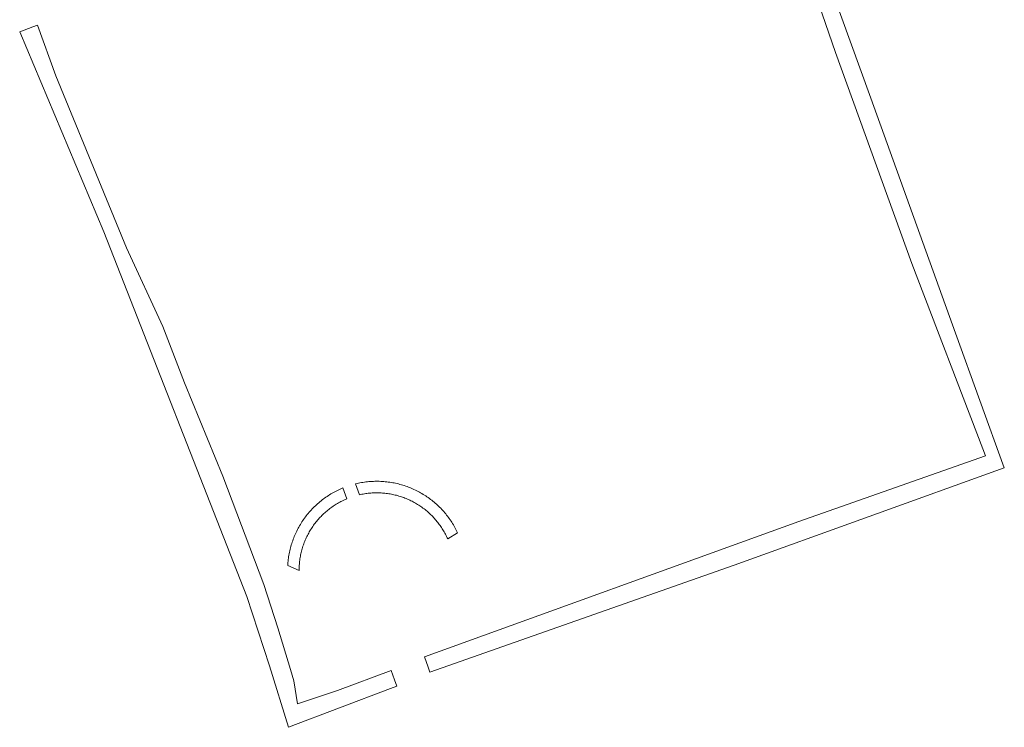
# Model space of a CAD drawing. Extents: x 211930 to 222589, y 569015 to 577578.
# Tile 24 of 95: x 212905 to 212990, y 573457 to 573518. Entities that reach past the tile are written whole.
import ezdxf

# ---------------------------------------------------------------- set-up
doc = ezdxf.new("R2010")
doc.units = 0
doc.layers.add('016 Alles planjaar 2023', color=72, linetype='Continuous', lineweight=20, true_color=0x1e90ff)

msp = doc.modelspace()

# ---------------------------------------------------------------- hatches: boundary and pattern name
at = {"layer": '016 Alles planjaar 2023', "true_color": 0x1e90ff}
h = msp.add_hatch(dxfattribs=at)
h.set_pattern_fill('DQ_CLEAR', color=72, style=0)
h.set_pattern_definition([])
h.paths.add_polyline_path([(212961.786, 573555.313), (212962.803, 573552.372), (212963.706, 573549.767), (212965.878, 573543.507), (212968.082, 573537.11), (212975.55, 573515.44), (212982.18, 573497.14), (212988.334, 573481.06), (212988.569, 573480.447), (212972.354, 573474.746), (212939.872, 573463.002), (212940.186, 573462.106), (212940.334, 573461.684), (212966.762, 573470.954), (212990.196, 573479.416), (212985.972, 573491.096), (212978.602, 573511.474), (212971.788, 573530.316), (212968.549, 573539.999), (212960.266, 573564.764), (212957.152, 573572.878), (212956.677, 573573.591), (212956.254, 573573.441), (212955.439, 573573.152), (212961.786, 573555.313)])
h = msp.add_hatch(dxfattribs=at)
h.set_pattern_fill('DQ_CLEAR', color=72, style=0)
h.set_pattern_definition([])
h.paths.add_polyline_path([(212936.911, 573460.246), (212937.474, 573460.455), (212937.265, 573461.018), (212936.968, 573461.817), (212932.306, 573460.086), (212928.85, 573458.919), (212928.528, 573460.914), (212928.225, 573461.917), (212927.141, 573465.51), (212925.917, 573469.286), (212922.351, 573478.678), (212919.027, 573486.773), (212917.145, 573491.676), (212913.992, 573498.484), (212907.858, 573513.401), (212906.269, 573517.797), (212905.884, 573517.658), (212904.732, 573517.241), (212912.042, 573499.882), (212924.442, 573468.249), (212926.424, 573462.227), (212928.067, 573456.893), (212936.911, 573460.246)])
h = msp.add_hatch(dxfattribs=at)
h.set_pattern_fill('DQ_CLEAR', color=72, style=0)
h.set_pattern_definition([])
h.paths.add_polyline_path([(212942.742, 573473.77), (212942.686, 573473.887), (212942.628, 573474.003), (212942.569, 573474.118), (212942.507, 573474.232), (212942.443, 573474.345), (212942.378, 573474.457), (212942.311, 573474.568), (212942.241, 573474.678), (212942.17, 573474.786), (212942.098, 573474.894), (212942.023, 573475), (212941.947, 573475.105), (212941.868, 573475.208), (212941.789, 573475.31), (212941.707, 573475.411), (212941.624, 573475.511), (212941.539, 573475.609), (212941.453, 573475.705), (212941.364, 573475.801), (212941.275, 573475.894), (212941.184, 573475.986), (212941.091, 573476.077), (212940.997, 573476.166), (212940.901, 573476.254), (212940.804, 573476.34), (212940.705, 573476.424), (212940.605, 573476.506), (212940.504, 573476.587), (212940.401, 573476.666), (212940.297, 573476.744), (212940.191, 573476.819), (212940.085, 573476.893), (212939.977, 573476.965), (212939.868, 573477.036), (212939.758, 573477.104), (212939.647, 573477.171), (212939.534, 573477.235), (212939.421, 573477.298), (212939.306, 573477.359), (212939.191, 573477.418), (212939.074, 573477.475), (212938.957, 573477.53), (212938.839, 573477.584), (212938.72, 573477.635), (212938.599, 573477.684), (212938.479, 573477.731), (212938.357, 573477.776), (212938.235, 573477.819), (212938.112, 573477.86), (212937.988, 573477.899), (212937.864, 573477.936), (212937.739, 573477.971), (212937.613, 573478.003), (212937.487, 573478.034), (212937.361, 573478.062), (212937.234, 573478.089), (212937.106, 573478.113), (212936.978, 573478.135), (212936.85, 573478.155), (212936.722, 573478.173), (212936.593, 573478.188), (212936.464, 573478.202), (212936.335, 573478.213), (212936.205, 573478.222), (212936.076, 573478.229), (212935.946, 573478.234), (212935.817, 573478.236), (212935.687, 573478.237), (212935.557, 573478.235), (212935.428, 573478.231), (212935.298, 573478.225), (212935.169, 573478.217), (212935.039, 573478.206), (212934.91, 573478.194), (212934.782, 573478.179), (212934.653, 573478.162), (212934.525, 573478.143), (212934.397, 573478.122), (212934.269, 573478.099), (212934.142, 573478.073), (212934.015, 573478.046), (212933.889, 573478.016), (212934.216, 573477.066), (212934.325, 573477.09), (212934.435, 573477.112), (212934.545, 573477.133), (212934.655, 573477.152), (212934.766, 573477.168), (212934.877, 573477.184), (212934.988, 573477.197), (212935.099, 573477.208), (212935.211, 573477.217), (212935.323, 573477.225), (212935.434, 573477.231), (212935.546, 573477.235), (212935.658, 573477.237), (212935.77, 573477.237), (212935.882, 573477.235), (212935.994, 573477.232), (212936.106, 573477.226), (212936.217, 573477.219), (212936.329, 573477.21), (212936.44, 573477.199), (212936.551, 573477.186), (212936.662, 573477.172), (212936.773, 573477.155), (212936.883, 573477.137), (212936.993, 573477.117), (212937.103, 573477.095), (212937.213, 573477.071), (212937.322, 573477.046), (212937.43, 573477.018), (212937.538, 573476.989), (212937.646, 573476.958), (212937.753, 573476.925), (212937.859, 573476.891), (212937.965, 573476.854), (212938.07, 573476.816), (212938.175, 573476.777), (212938.279, 573476.735), (212938.382, 573476.692), (212938.485, 573476.647), (212938.586, 573476.6), (212938.687, 573476.552), (212938.787, 573476.502), (212938.887, 573476.45), (212938.985, 573476.397), (212939.083, 573476.342), (212939.179, 573476.286), (212939.275, 573476.228), (212939.37, 573476.168), (212939.463, 573476.107), (212939.556, 573476.044), (212939.647, 573475.98), (212939.738, 573475.914), (212939.827, 573475.846), (212939.916, 573475.778), (212940.003, 573475.707), (212940.089, 573475.636), (212940.173, 573475.563), (212940.257, 573475.488), (212940.339, 573475.412), (212940.42, 573475.335), (212940.5, 573475.256), (212940.578, 573475.177), (212940.655, 573475.095), (212940.731, 573475.013), (212940.805, 573474.929), (212940.878, 573474.844), (212940.95, 573474.758), (212941.02, 573474.671), (212941.088, 573474.583), (212941.156, 573474.493), (212941.221, 573474.402), (212941.285, 573474.311), (212941.348, 573474.218), (212941.409, 573474.124), (212941.468, 573474.029), (212941.526, 573473.933), (212941.583, 573473.837), (212941.637, 573473.739), (212941.69, 573473.641), (212941.742, 573473.541), (212941.792, 573473.441), (212941.84, 573473.34), (212941.886, 573473.238), (212942.742, 573473.77)])
h = msp.add_hatch(dxfattribs=at)
h.set_pattern_fill('DQ_CLEAR', color=72, style=0)
h.set_pattern_definition([])
h.paths.add_polyline_path([(212928.981, 573470.493), (212928.982, 573470.606), (212928.985, 573470.719), (212928.989, 573470.832), (212928.996, 573470.945), (212929.005, 573471.058), (212929.015, 573471.171), (212929.027, 573471.283), (212929.041, 573471.395), (212929.058, 573471.507), (212929.075, 573471.619), (212929.095, 573471.73), (212929.117, 573471.841), (212929.14, 573471.952), (212929.166, 573472.062), (212929.193, 573472.172), (212929.222, 573472.281), (212929.253, 573472.39), (212929.286, 573472.498), (212929.32, 573472.606), (212929.357, 573472.713), (212929.395, 573472.82), (212929.435, 573472.925), (212929.476, 573473.031), (212929.52, 573473.135), (212929.565, 573473.239), (212929.612, 573473.342), (212929.66, 573473.444), (212929.711, 573473.545), (212929.763, 573473.646), (212929.817, 573473.745), (212929.872, 573473.844), (212929.929, 573473.941), (212929.988, 573474.038), (212930.048, 573474.134), (212930.11, 573474.229), (212930.173, 573474.322), (212930.238, 573474.415), (212930.305, 573474.506), (212930.373, 573474.597), (212930.442, 573474.686), (212930.513, 573474.774), (212930.586, 573474.861), (212930.66, 573474.946), (212930.735, 573475.03), (212930.812, 573475.113), (212930.89, 573475.195), (212930.97, 573475.276), (212931.051, 573475.355), (212931.133, 573475.432), (212931.216, 573475.509), (212931.301, 573475.584), (212931.387, 573475.657), (212931.474, 573475.729), (212931.563, 573475.8), (212931.652, 573475.869), (212931.743, 573475.936), (212931.835, 573476.002), (212931.928, 573476.067), (212932.022, 573476.13), (212932.117, 573476.191), (212932.213, 573476.251), (212932.31, 573476.309), (212932.408, 573476.365), (212932.507, 573476.42), (212932.607, 573476.473), (212932.708, 573476.524), (212932.809, 573476.574), (212932.912, 573476.622), (212933.015, 573476.668), (212933.119, 573476.713), (212932.793, 573477.66), (212932.673, 573477.61), (212932.553, 573477.557), (212932.435, 573477.503), (212932.317, 573477.447), (212932.201, 573477.388), (212932.085, 573477.328), (212931.971, 573477.266), (212931.857, 573477.202), (212931.745, 573477.136), (212931.634, 573477.068), (212931.524, 573476.998), (212931.415, 573476.927), (212931.307, 573476.853), (212931.201, 573476.778), (212931.095, 573476.701), (212930.992, 573476.622), (212930.889, 573476.542), (212930.788, 573476.459), (212930.688, 573476.376), (212930.59, 573476.29), (212930.493, 573476.203), (212930.398, 573476.114), (212930.304, 573476.024), (212930.212, 573475.932), (212930.121, 573475.838), (212930.032, 573475.743), (212929.944, 573475.646), (212929.858, 573475.548), (212929.774, 573475.449), (212929.691, 573475.348), (212929.611, 573475.246), (212929.531, 573475.142), (212929.454, 573475.037), (212929.379, 573474.931), (212929.305, 573474.824), (212929.233, 573474.715), (212929.163, 573474.605), (212929.094, 573474.494), (212929.028, 573474.382), (212928.963, 573474.269), (212928.901, 573474.155), (212928.84, 573474.039), (212928.782, 573473.923), (212928.725, 573473.806), (212928.67, 573473.687), (212928.617, 573473.568), (212928.567, 573473.448), (212928.518, 573473.327), (212928.471, 573473.205), (212928.427, 573473.083), (212928.384, 573472.96), (212928.344, 573472.836), (212928.305, 573472.711), (212928.269, 573472.586), (212928.235, 573472.46), (212928.203, 573472.334), (212928.173, 573472.207), (212928.145, 573472.08), (212928.12, 573471.952), (212928.096, 573471.824), (212928.075, 573471.695), (212928.056, 573471.566), (212928.039, 573471.437), (212928.024, 573471.308), (212928.012, 573471.178), (212928.001, 573471.048), (212927.993, 573470.918), (212928.981, 573470.493)])

# ---------------------------------------------------------------- linework, layer by layer
at = {"layer": '016 Alles planjaar 2023', "color": 14, "true_color": 0x004000}
msp.add_lwpolyline([(212968.082, 573537.11), (212975.55, 573515.44), (212982.18, 573497.14), (212988.334, 573481.06), (212988.569, 573480.447), (212972.354, 573474.746), (212939.872, 573463.002), (212940.186, 573462.106), (212940.334, 573461.684), (212966.762, 573470.954), (212990.196, 573479.416), (212985.972, 573491.096), (212978.602, 573511.474), (212971.788, 573530.316)], dxfattribs=at)
for points in [[(212936.911, 573460.246), (212937.474, 573460.455), (212937.265, 573461.018), (212936.968, 573461.817), (212932.306, 573460.086), (212928.85, 573458.919), (212928.528, 573460.914), (212928.225, 573461.917), (212927.141, 573465.51), (212925.917, 573469.286), (212922.351, 573478.678), (212919.027, 573486.773), (212917.145, 573491.676), (212913.992, 573498.484), (212907.858, 573513.401), (212906.269, 573517.797), (212905.884, 573517.658), (212904.732, 573517.241), (212912.042, 573499.882), (212924.442, 573468.249), (212926.424, 573462.227), (212928.067, 573456.893), (212936.911, 573460.246)], [(212942.742, 573473.77), (212942.686, 573473.887), (212942.628, 573474.003), (212942.569, 573474.118), (212942.507, 573474.232), (212942.443, 573474.345), (212942.378, 573474.457), (212942.311, 573474.568), (212942.241, 573474.678), (212942.17, 573474.786), (212942.098, 573474.894), (212942.023, 573475), (212941.947, 573475.105), (212941.868, 573475.208), (212941.789, 573475.31), (212941.707, 573475.411), (212941.624, 573475.511), (212941.539, 573475.609), (212941.453, 573475.705), (212941.364, 573475.801), (212941.275, 573475.894), (212941.184, 573475.986), (212941.091, 573476.077), (212940.997, 573476.166), (212940.901, 573476.254), (212940.804, 573476.34), (212940.705, 573476.424), (212940.605, 573476.506), (212940.504, 573476.587), (212940.401, 573476.666), (212940.297, 573476.744), (212940.191, 573476.819), (212940.085, 573476.893), (212939.977, 573476.965), (212939.868, 573477.036), (212939.758, 573477.104), (212939.647, 573477.171), (212939.534, 573477.235), (212939.421, 573477.298), (212939.306, 573477.359), (212939.191, 573477.418), (212939.074, 573477.475), (212938.957, 573477.53), (212938.839, 573477.584), (212938.72, 573477.635), (212938.599, 573477.684), (212938.479, 573477.731), (212938.357, 573477.776), (212938.235, 573477.819), (212938.112, 573477.86), (212937.988, 573477.899), (212937.864, 573477.936), (212937.739, 573477.971), (212937.613, 573478.003), (212937.487, 573478.034), (212937.361, 573478.062), (212937.234, 573478.089), (212937.106, 573478.113), (212936.978, 573478.135), (212936.85, 573478.155), (212936.722, 573478.173), (212936.593, 573478.188), (212936.464, 573478.202), (212936.335, 573478.213), (212936.205, 573478.222), (212936.076, 573478.229), (212935.946, 573478.234), (212935.817, 573478.236), (212935.687, 573478.237), (212935.557, 573478.235), (212935.428, 573478.231), (212935.298, 573478.225), (212935.169, 573478.217), (212935.039, 573478.206), (212934.91, 573478.194), (212934.782, 573478.179), (212934.653, 573478.162), (212934.525, 573478.143), (212934.397, 573478.122), (212934.269, 573478.099), (212934.142, 573478.073), (212934.015, 573478.046), (212933.889, 573478.016), (212934.216, 573477.066), (212934.325, 573477.09), (212934.435, 573477.112), (212934.545, 573477.133), (212934.655, 573477.152), (212934.766, 573477.168), (212934.877, 573477.184), (212934.988, 573477.197), (212935.099, 573477.208), (212935.211, 573477.217), (212935.323, 573477.225), (212935.434, 573477.231), (212935.546, 573477.235), (212935.658, 573477.237), (212935.77, 573477.237), (212935.882, 573477.235), (212935.994, 573477.232), (212936.106, 573477.226), (212936.217, 573477.219), (212936.329, 573477.21), (212936.44, 573477.199), (212936.551, 573477.186), (212936.662, 573477.172), (212936.773, 573477.155), (212936.883, 573477.137), (212936.993, 573477.117), (212937.103, 573477.095), (212937.213, 573477.071), (212937.322, 573477.046), (212937.43, 573477.018), (212937.538, 573476.989), (212937.646, 573476.958), (212937.753, 573476.925), (212937.859, 573476.891), (212937.965, 573476.854), (212938.07, 573476.816), (212938.175, 573476.777), (212938.279, 573476.735), (212938.382, 573476.692), (212938.485, 573476.647), (212938.586, 573476.6), (212938.687, 573476.552), (212938.787, 573476.502), (212938.887, 573476.45), (212938.985, 573476.397), (212939.083, 573476.342), (212939.179, 573476.286), (212939.275, 573476.228), (212939.37, 573476.168), (212939.463, 573476.107), (212939.556, 573476.044), (212939.647, 573475.98), (212939.738, 573475.914), (212939.827, 573475.846), (212939.916, 573475.778), (212940.003, 573475.707), (212940.089, 573475.636), (212940.173, 573475.563), (212940.257, 573475.488), (212940.339, 573475.412), (212940.42, 573475.335), (212940.5, 573475.256), (212940.578, 573475.177), (212940.655, 573475.095), (212940.731, 573475.013), (212940.805, 573474.929), (212940.878, 573474.844), (212940.95, 573474.758), (212941.02, 573474.671), (212941.088, 573474.583), (212941.156, 573474.493), (212941.221, 573474.402), (212941.285, 573474.311), (212941.348, 573474.218), (212941.409, 573474.124), (212941.468, 573474.029), (212941.526, 573473.933), (212941.583, 573473.837), (212941.637, 573473.739), (212941.69, 573473.641), (212941.742, 573473.541), (212941.792, 573473.441), (212941.84, 573473.34), (212941.886, 573473.238), (212942.742, 573473.77)], [(212928.981, 573470.493), (212928.982, 573470.606), (212928.985, 573470.719), (212928.989, 573470.832), (212928.996, 573470.945), (212929.005, 573471.058), (212929.015, 573471.171), (212929.027, 573471.283), (212929.041, 573471.395), (212929.058, 573471.507), (212929.075, 573471.619), (212929.095, 573471.73), (212929.117, 573471.841), (212929.14, 573471.952), (212929.166, 573472.062), (212929.193, 573472.172), (212929.222, 573472.281), (212929.253, 573472.39), (212929.286, 573472.498), (212929.32, 573472.606), (212929.357, 573472.713), (212929.395, 573472.82), (212929.435, 573472.925), (212929.476, 573473.031), (212929.52, 573473.135), (212929.565, 573473.239), (212929.612, 573473.342), (212929.66, 573473.444), (212929.711, 573473.545), (212929.763, 573473.646), (212929.817, 573473.745), (212929.872, 573473.844), (212929.929, 573473.941), (212929.988, 573474.038), (212930.048, 573474.134), (212930.11, 573474.229), (212930.173, 573474.322), (212930.238, 573474.415), (212930.305, 573474.506), (212930.373, 573474.597), (212930.442, 573474.686), (212930.513, 573474.774), (212930.586, 573474.861), (212930.66, 573474.946), (212930.735, 573475.03), (212930.812, 573475.113), (212930.89, 573475.195), (212930.97, 573475.276), (212931.051, 573475.355), (212931.133, 573475.432), (212931.216, 573475.509), (212931.301, 573475.584), (212931.387, 573475.657), (212931.474, 573475.729), (212931.563, 573475.8), (212931.652, 573475.869), (212931.743, 573475.936), (212931.835, 573476.002), (212931.928, 573476.067), (212932.022, 573476.13), (212932.117, 573476.191), (212932.213, 573476.251), (212932.31, 573476.309), (212932.408, 573476.365), (212932.507, 573476.42), (212932.607, 573476.473), (212932.708, 573476.524), (212932.809, 573476.574), (212932.912, 573476.622), (212933.015, 573476.668), (212933.119, 573476.713), (212932.793, 573477.66), (212932.673, 573477.61), (212932.553, 573477.557), (212932.435, 573477.503), (212932.317, 573477.447), (212932.201, 573477.388), (212932.085, 573477.328), (212931.971, 573477.266), (212931.857, 573477.202), (212931.745, 573477.136), (212931.634, 573477.068), (212931.524, 573476.998), (212931.415, 573476.927), (212931.307, 573476.853), (212931.201, 573476.778), (212931.095, 573476.701), (212930.992, 573476.622), (212930.889, 573476.542), (212930.788, 573476.459), (212930.688, 573476.376), (212930.59, 573476.29), (212930.493, 573476.203), (212930.398, 573476.114), (212930.304, 573476.024), (212930.212, 573475.932), (212930.121, 573475.838), (212930.032, 573475.743), (212929.944, 573475.646), (212929.858, 573475.548), (212929.774, 573475.449), (212929.691, 573475.348), (212929.611, 573475.246), (212929.531, 573475.142), (212929.454, 573475.037), (212929.379, 573474.931), (212929.305, 573474.824), (212929.233, 573474.715), (212929.163, 573474.605), (212929.094, 573474.494), (212929.028, 573474.382), (212928.963, 573474.269), (212928.901, 573474.155), (212928.84, 573474.039), (212928.782, 573473.923), (212928.725, 573473.806), (212928.67, 573473.687), (212928.617, 573473.568), (212928.567, 573473.448), (212928.518, 573473.327), (212928.471, 573473.205), (212928.427, 573473.083), (212928.384, 573472.96), (212928.344, 573472.836), (212928.305, 573472.711), (212928.269, 573472.586), (212928.235, 573472.46), (212928.203, 573472.334), (212928.173, 573472.207), (212928.145, 573472.08), (212928.12, 573471.952), (212928.096, 573471.824), (212928.075, 573471.695), (212928.056, 573471.566), (212928.039, 573471.437), (212928.024, 573471.308), (212928.012, 573471.178), (212928.001, 573471.048), (212927.993, 573470.918), (212928.981, 573470.493)]]:
    msp.add_lwpolyline(points, close=True, dxfattribs=at)

doc.saveas('drawing.dxf')
